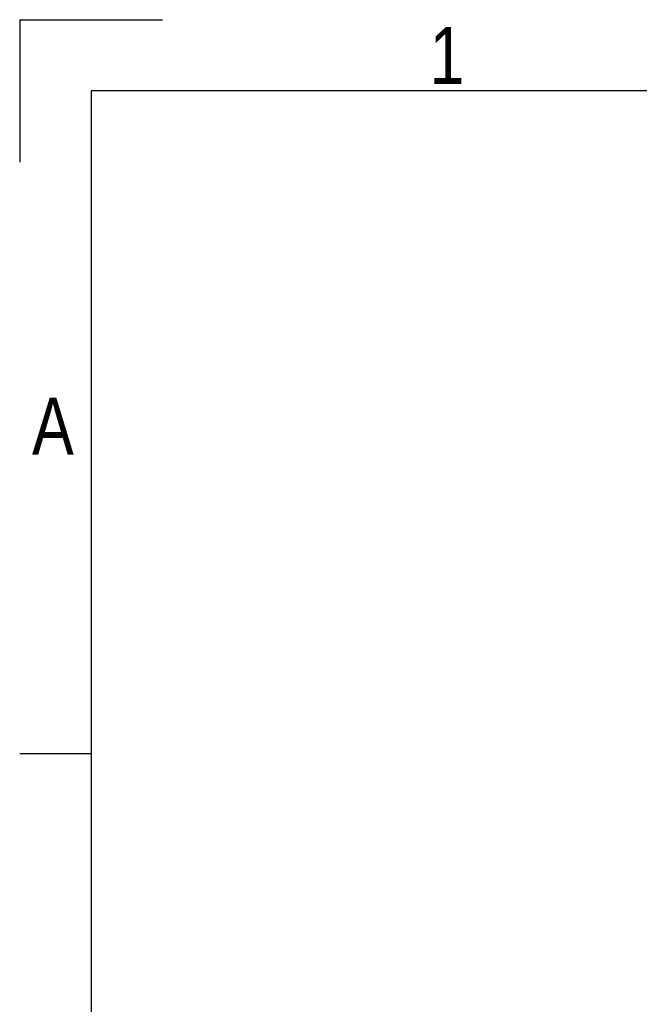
# Model space of a CAD drawing. Header units: millimetres. Extents: x 0 to 420, y 0 to 297.
# Tile 10 of 81: x 0 to 45, y 226 to 297. Entities that reach past the tile are written whole.
import ezdxf

# ---------------------------------------------------------------- set-up
doc = ezdxf.new("R2010")
doc.units = ezdxf.units.MM
doc.layers.add('CARTIGLIO', color=140, linetype='Continuous')
doc.styles.add('SLDTEXTSTYLE2', font='TXT', dxfattribs={"width": 0.821468})

msp = doc.modelspace()

# ---------------------------------------------------------------- linework, layer by layer
at = {"layer": 'CARTIGLIO', "linetype": 'Continuous'}
for p, q in [((0.0059, 296.9968), (0.0059, 286.6484)), ((0.0059, 296.9968), (10.3543, 296.9968)), ((414.8274, 291.8226), (5.1801, 291.8226)), ((5.1801, 291.8226), (5.1801, 5.171)), ((5.1801, 243.7024), (0.0059, 243.7024))]:
    msp.add_line(p, q, dxfattribs=at)

# ---------------------------------------------------------------- texts
at = {"layer": 'CARTIGLIO', "char_height": 4.1394, "attachment_point": 2, "style": 'SLDTEXTSTYLE2'}
for s, insert in [('1', (31.0075, 296.4629)), ('A', (2.4139, 269.5569))]:
    msp.add_mtext(s, dxfattribs=dict(at, insert=insert))

doc.saveas('drawing.dxf')
